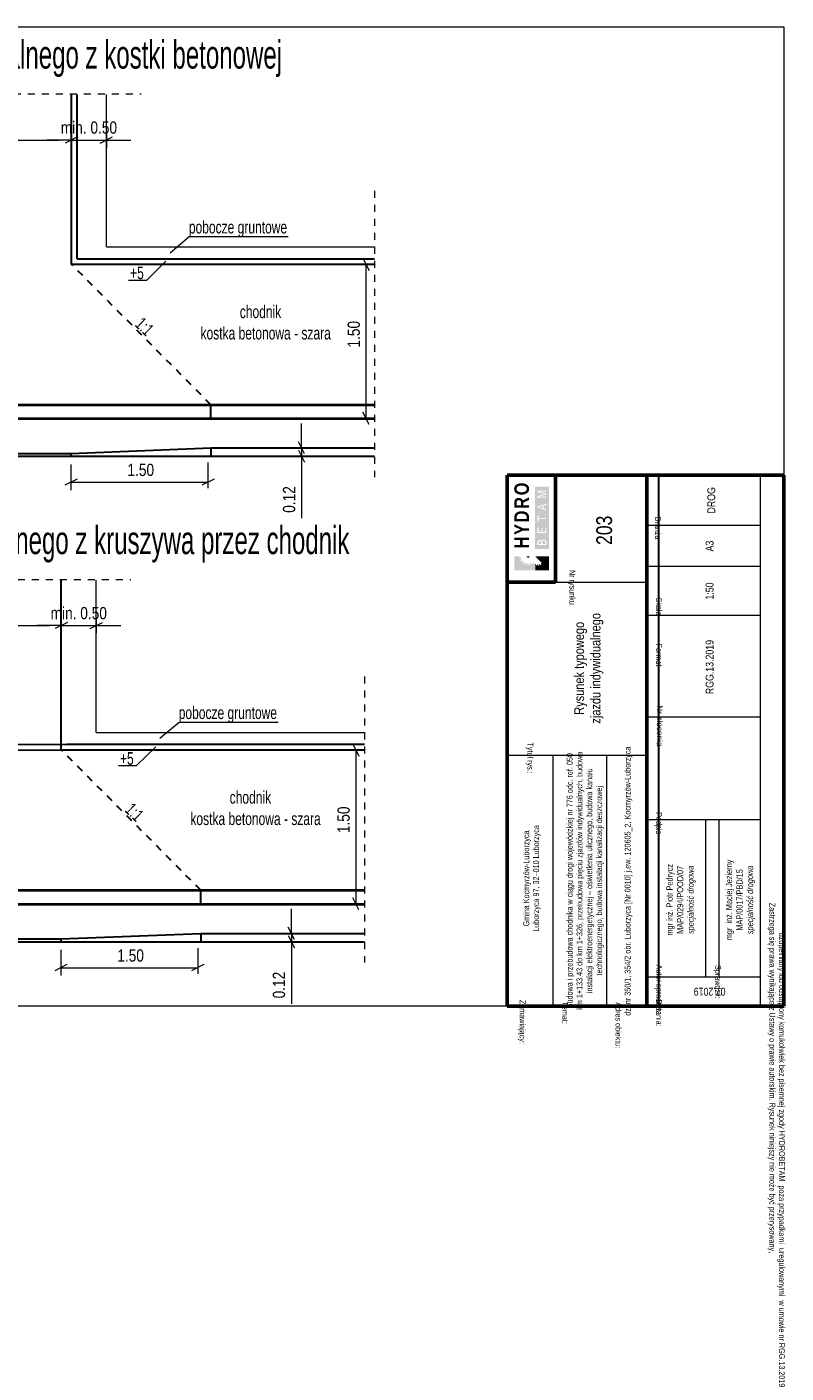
# Model space of a CAD drawing. Header units: metres. Extents: x -488330 to 1463, y -18748 to 6602.
import ezdxf
from ezdxf.enums import TextEntityAlignment as Align

# ---------------------------------------------------------------- set-up
doc = ezdxf.new("R2010")
doc.units = ezdxf.units.M
doc.header["$MEASUREMENT"] = 0
for name, pattern in [('DGN Style 1', [1.842793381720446, 0.003066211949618, -1.839727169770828]), ('DGN Style 2', [0.11425664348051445, 0.06855398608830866, -0.04570265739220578]), ('DGN Style 4', [0.18292488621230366, 0.09140531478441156, -0.04570265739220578, 0.0001142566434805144, -0.04570265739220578])]:
    doc.linetypes.add(name, pattern=pattern)
for name, color, linetype, lineweight in [('1_tabelka', 7, 'Continuous', 0), ('3_opisy', 7, 'Continuous', 0), ('konstrukcja jezdni', 7, 'Continuous', 0), ('Warstwa 3', 7, 'Continuous', 0)]:
    doc.layers.add(name, color=color, linetype=linetype, lineweight=lineweight)
doc.layers.add('_tabela', color=7, linetype='Continuous', lineweight=0, true_color=0x000000)
doc.styles.add('ROMANS', font='arial.ttf', dxfattribs={"width": 0.8})
doc.styles.add('Style-Arial', font='arial.ttf')
doc.styles.add('Style-Arial Narrow', font='ARIALN.TTF')
doc.dimstyles.new('Proszowice', dxfattribs={"dimtxt": 0.175, "dimasz": 0.175, "dimexe": 0.08750000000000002, "dimexo": 0.08750000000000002, "dimgap": 0.08750000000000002, "dimtad": 1, "dimzin": 3, "dimdsep": 46, "dimtxsty": 'Style-Arial', "dimblk": '_Oblique_0.5', "dimcen": 0.09000000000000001, "dimclrd": 7, "dimadec": 4, "dimazin": 3, "dimtfac": 1, "dimtmove": 0, "dimatfit": 1, "dimldrblk": 'TerminatorOpen_0.5', "dimfxl": 1, "dimfrac": 2, "dimtzin": 3, "dimlwd": 0, "dimarcsym": 0})

# ---------------------------------------------------------------- blocks, each defined once
blk = doc.blocks.new('_Oblique_0.5')
at = {"color": 0, "linetype": 'ByBlock', "lineweight": -2}
for p, q in [((0, 0), (-1, 0)), ((0.5, 0.25), (-0.5, -0.25))]:
    blk.add_line(p, q, dxfattribs=at)
blk = doc.blocks.new('*D4')
at = {"layer": 'Defpoints', "color": 0, "linetype": 'Continuous', "lineweight": 30}
for p in [(1452.548287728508, 589.5114387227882), (1449.048287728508, 589.3973015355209), (1452.548287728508, 589.3718739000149)]:
    blk.add_point(p, dxfattribs=at)
at = {"layer": 'konstrukcja jezdni', "color": 0, "linetype": 'Continuous', "lineweight": -2}
for p, q in [((1449.048287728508, 589.4848015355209), (1449.048287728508, 589.5989387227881)), ((1452.548287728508, 589.4593739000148), (1452.548287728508, 589.5989387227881))]:
    blk.add_line(p, q, dxfattribs=at)
at = {"layer": 'konstrukcja jezdni', "color": 7, "linetype": 'Continuous', "lineweight": 0}
blk.add_line((1449.223287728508, 589.5114387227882), (1452.373287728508, 589.5114387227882), dxfattribs=at)
at = {"layer": 'konstrukcja jezdni', "color": 7, "linetype": 'Continuous', "lineweight": 0, "xscale": 0.175, "yscale": 0.175, "zscale": 0.175, "rotation": 180}
blk.add_blockref('_Oblique_0.5', (1449.048287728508, 589.5114387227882), dxfattribs=at)
at = {"layer": 'konstrukcja jezdni', "color": 7, "linetype": 'Continuous', "lineweight": 0, "xscale": 0.175, "yscale": 0.175, "zscale": 0.175}
blk.add_blockref('_Oblique_0.5', (1452.548287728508, 589.5114387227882), dxfattribs=at)
at = {"layer": 'konstrukcja jezdni', "color": 0, "linetype": 'Continuous', "lineweight": 0, "insert": (1450.480519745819, 589.6864387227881), "char_height": 0.175, "attachment_point": 5, "style": 'Style-Arial'}
blk.add_mtext('\\H1x;\\W0.8; ', dxfattribs=at)
blk = doc.blocks.new('TerminatorOpen_0.5')
at = {"color": 0, "linetype": 'ByBlock', "lineweight": -2}
for q in [(-1, 0.25), (-1, 0), (-1, -0.25)]:
    blk.add_line((0, 0), q, dxfattribs=at)
blk = doc.blocks.new('*D5')
at = {"layer": 'Defpoints', "color": 0, "linetype": 'Continuous', "lineweight": 30}
for p in [(1455.836344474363, 585.1113397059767), (1456.697154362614, 585.1113397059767), (1455.957074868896, 584.9913397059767)]:
    blk.add_point(p, dxfattribs=at)
at = {"layer": 'konstrukcja jezdni', "color": 7, "linetype": 'Continuous', "lineweight": 0}
for p, q in [((1455.836344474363, 585.2863397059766), (1455.836344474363, 585.4613397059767)), ((1455.836344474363, 585.1113397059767), (1455.836344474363, 584.9913397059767)), ((1455.836344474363, 584.8163397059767), (1455.836344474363, 584.1041159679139))]:
    blk.add_line(p, q, dxfattribs=at)
at = {"layer": 'konstrukcja jezdni', "color": 0, "linetype": 'Continuous', "lineweight": -2}
for p, q in [((1456.609654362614, 585.1113397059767), (1455.748844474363, 585.1113397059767)), ((1455.869574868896, 584.9913397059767), (1455.748844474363, 584.9913397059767))]:
    blk.add_line(p, q, dxfattribs=at)
at = {"layer": 'konstrukcja jezdni', "color": 7, "linetype": 'Continuous', "lineweight": 0, "xscale": 0.175, "yscale": 0.175, "zscale": 0.175}
for p, rotation in [((1455.836344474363, 585.1113397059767), 270), ((1455.836344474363, 584.9913397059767), 90)]:
    blk.add_blockref('_Oblique_0.5', p, dxfattribs=dict(at, rotation=rotation))
at = {"layer": 'konstrukcja jezdni', "color": 0, "linetype": 'Continuous', "lineweight": 0, "insert": (1455.659494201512, 584.3727278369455), "char_height": 0.175, "attachment_point": 5, "rotation": 90, "style": 'Style-Arial'}
blk.add_mtext('\\H1x;\\W0.8;0.12', dxfattribs=at)
blk = doc.blocks.new('*D7')
at = {"layer": 'Defpoints', "color": 0, "linetype": 'Continuous', "lineweight": 30}
for p in [(1453.048287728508, 589.5114387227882), (1452.548287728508, 589.3433375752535), (1453.048287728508, 589.3144362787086)]:
    blk.add_point(p, dxfattribs=at)
at = {"layer": 'konstrukcja jezdni', "color": 7, "linetype": 'Continuous', "lineweight": 0}
for p, q in [((1452.373287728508, 589.5114387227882), (1452.198287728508, 589.5114387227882)), ((1452.548287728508, 589.5114387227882), (1453.048287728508, 589.5114387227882)), ((1453.223287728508, 589.5114387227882), (1453.398287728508, 589.5114387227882))]:
    blk.add_line(p, q, dxfattribs=at)
at = {"layer": 'konstrukcja jezdni', "color": 0, "linetype": 'Continuous', "lineweight": -2}
for p, q in [((1452.548287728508, 589.4308375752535), (1452.548287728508, 589.5989387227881)), ((1453.048287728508, 589.4019362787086), (1453.048287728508, 589.5989387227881))]:
    blk.add_line(p, q, dxfattribs=at)
at = {"layer": 'konstrukcja jezdni', "color": 7, "linetype": 'Continuous', "lineweight": 0, "xscale": 0.175, "yscale": 0.175, "zscale": 0.175}
blk.add_blockref('_Oblique_0.5', (1452.548287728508, 589.5114387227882), dxfattribs=at)
at = {"layer": 'konstrukcja jezdni', "color": 7, "linetype": 'Continuous', "lineweight": 0, "xscale": 0.175, "yscale": 0.175, "zscale": 0.175, "rotation": 180}
blk.add_blockref('_Oblique_0.5', (1453.048287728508, 589.5114387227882), dxfattribs=at)
at = {"layer": 'konstrukcja jezdni', "color": 0, "linetype": 'Continuous', "lineweight": 0, "insert": (1452.798287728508, 589.6882889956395), "char_height": 0.175, "attachment_point": 5, "style": 'Style-Arial'}
blk.add_mtext('\\H1x;\\W0.8;min. 0.50', dxfattribs=at)
blk = doc.blocks.new('*D10')
at = {"layer": 'Defpoints', "color": 0, "linetype": 'Continuous', "lineweight": 30}
for p in [(1452.403507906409, 582.5701777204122), (1448.903507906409, 582.4560405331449), (1452.403507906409, 582.4306128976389)]:
    blk.add_point(p, dxfattribs=at)
at = {"layer": 'konstrukcja jezdni', "color": 0, "linetype": 'Continuous', "lineweight": -2}
for p, q in [((1448.903507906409, 582.5435405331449), (1448.903507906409, 582.6576777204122)), ((1452.403507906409, 582.5181128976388), (1452.403507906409, 582.6576777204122))]:
    blk.add_line(p, q, dxfattribs=at)
at = {"layer": 'konstrukcja jezdni', "color": 7, "linetype": 'Continuous', "lineweight": 0}
blk.add_line((1449.078507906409, 582.5701777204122), (1452.228507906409, 582.5701777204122), dxfattribs=at)
at = {"layer": 'konstrukcja jezdni', "color": 7, "linetype": 'Continuous', "lineweight": 0, "xscale": 0.175, "yscale": 0.175, "zscale": 0.175, "rotation": 180}
blk.add_blockref('_Oblique_0.5', (1448.903507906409, 582.5701777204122), dxfattribs=at)
at = {"layer": 'konstrukcja jezdni', "color": 7, "linetype": 'Continuous', "lineweight": 0, "xscale": 0.175, "yscale": 0.175, "zscale": 0.175}
blk.add_blockref('_Oblique_0.5', (1452.403507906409, 582.5701777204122), dxfattribs=at)
at = {"layer": 'konstrukcja jezdni', "color": 0, "linetype": 'Continuous', "lineweight": 0, "insert": (1450.33573992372, 582.7451777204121), "char_height": 0.175, "attachment_point": 5, "style": 'Style-Arial'}
blk.add_mtext('\\H1x;\\W0.8; ', dxfattribs=at)
blk = doc.blocks.new('*D11')
at = {"layer": 'Defpoints', "color": 0, "linetype": 'Continuous', "lineweight": 30}
for p in [(1455.691564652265, 578.1700787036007), (1456.552374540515, 578.1700787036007), (1455.812295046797, 578.0500787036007)]:
    blk.add_point(p, dxfattribs=at)
at = {"layer": 'konstrukcja jezdni', "color": 7, "linetype": 'Continuous', "lineweight": 0}
for p, q in [((1455.691564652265, 578.3450787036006), (1455.691564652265, 578.5200787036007)), ((1455.691564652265, 578.1700787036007), (1455.691564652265, 578.0500787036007)), ((1455.691564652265, 577.8750787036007), (1455.691564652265, 577.1628549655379))]:
    blk.add_line(p, q, dxfattribs=at)
at = {"layer": 'konstrukcja jezdni', "color": 0, "linetype": 'Continuous', "lineweight": -2}
for p, q in [((1456.464874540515, 578.1700787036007), (1455.604064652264, 578.1700787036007)), ((1455.724795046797, 578.0500787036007), (1455.604064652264, 578.0500787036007))]:
    blk.add_line(p, q, dxfattribs=at)
at = {"layer": 'konstrukcja jezdni', "color": 7, "linetype": 'Continuous', "lineweight": 0, "xscale": 0.175, "yscale": 0.175, "zscale": 0.175}
for p, rotation in [((1455.691564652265, 578.1700787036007), 270), ((1455.691564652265, 578.0500787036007), 90)]:
    blk.add_blockref('_Oblique_0.5', p, dxfattribs=dict(at, rotation=rotation))
at = {"layer": 'konstrukcja jezdni', "color": 0, "linetype": 'Continuous', "lineweight": 0, "insert": (1455.514714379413, 577.4314668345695), "char_height": 0.175, "attachment_point": 5, "rotation": 90, "style": 'Style-Arial'}
blk.add_mtext('\\H1x;\\W0.8;0.12', dxfattribs=at)
blk = doc.blocks.new('*D13')
at = {"layer": 'Defpoints', "color": 0, "linetype": 'Continuous', "lineweight": 30}
for p in [(1452.903507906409, 582.5701777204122), (1452.403507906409, 582.4020765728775), (1452.903507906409, 582.3731752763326)]:
    blk.add_point(p, dxfattribs=at)
at = {"layer": 'konstrukcja jezdni', "color": 7, "linetype": 'Continuous', "lineweight": 0}
for p, q in [((1452.228507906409, 582.5701777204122), (1452.053507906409, 582.5701777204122)), ((1452.403507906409, 582.5701777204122), (1452.903507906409, 582.5701777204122)), ((1453.078507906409, 582.5701777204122), (1453.253507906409, 582.5701777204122))]:
    blk.add_line(p, q, dxfattribs=at)
at = {"layer": 'konstrukcja jezdni', "color": 0, "linetype": 'Continuous', "lineweight": -2}
for p, q in [((1452.403507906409, 582.4895765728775), (1452.403507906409, 582.6576777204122)), ((1452.903507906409, 582.4606752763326), (1452.903507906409, 582.6576777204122))]:
    blk.add_line(p, q, dxfattribs=at)
at = {"layer": 'konstrukcja jezdni', "color": 7, "linetype": 'Continuous', "lineweight": 0, "xscale": 0.175, "yscale": 0.175, "zscale": 0.175}
blk.add_blockref('_Oblique_0.5', (1452.403507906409, 582.5701777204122), dxfattribs=at)
at = {"layer": 'konstrukcja jezdni', "color": 7, "linetype": 'Continuous', "lineweight": 0, "xscale": 0.175, "yscale": 0.175, "zscale": 0.175, "rotation": 180}
blk.add_blockref('_Oblique_0.5', (1452.903507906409, 582.5701777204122), dxfattribs=at)
at = {"layer": 'konstrukcja jezdni', "color": 0, "linetype": 'Continuous', "lineweight": 0, "insert": (1452.653507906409, 582.7470279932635), "char_height": 0.175, "attachment_point": 5, "style": 'Style-Arial'}
blk.add_mtext('\\H1x;\\W0.8;min. 0.50', dxfattribs=at)

msp = doc.modelspace()

# ---------------------------------------------------------------- hatches: boundary and pattern name
at = {"layer": '_tabela'}
h = msp.add_hatch(color=7, dxfattribs=at)
h.paths.add_polyline_path([(1459.173046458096, 583.665780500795), (1459.173046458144, 584.5565477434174), (1459.373189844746, 584.5565477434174), (1459.373189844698, 583.665780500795)])
h.paths.add_polyline_path([(1459.209233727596, 583.7720255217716, -0.01955416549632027), (1459.209946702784, 583.7747049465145, -0.03046744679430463), (1459.21099441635, 583.7774877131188, -0.03035022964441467), (1459.212371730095, 583.780122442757, -0.01927542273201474), (1459.213477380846, 583.7818066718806, -0.01678242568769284), (1459.214711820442, 583.7834203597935, -0.02377939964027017), (1459.216304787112, 583.7851856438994, -0.02003754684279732), (1459.218056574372, 583.7868144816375, -0.04144032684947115), (1459.221093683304, 583.7890109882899, -0.02856354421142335), (1459.224437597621, 583.7907782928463, -0.02517576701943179), (1459.227848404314, 583.7921356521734, -0.02910509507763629), (1459.231279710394, 583.793086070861, -0.01838203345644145), (1459.234685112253, 583.7936890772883, -0.0224736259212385), (1459.237890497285, 583.7939898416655, -0.0102108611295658), (1459.240490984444, 583.7940631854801, -0.01559510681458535), (1459.24266168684, 583.7940123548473, -0.01292736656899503), (1459.244726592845, 583.7938458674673, -0.01208880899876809), (1459.246832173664, 583.7935695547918, -0.02004621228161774), (1459.249309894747, 583.7930808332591, -0.01698803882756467), (1459.251844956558, 583.7923824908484, -0.02555345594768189), (1459.254395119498, 583.7914403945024, -0.01978596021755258), (1459.256938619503, 583.7902288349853, -0.02953882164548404), (1459.25953340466, 583.7886622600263, -0.02650302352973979), (1459.261944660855, 583.7868092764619, -0.03787062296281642), (1459.264540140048, 583.7842214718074, -0.03152948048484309), (1459.266755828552, 583.7812955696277, -0.001638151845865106), (1459.266867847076, 583.7811252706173, -0.02546088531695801), (1459.268031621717, 583.7836250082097, -0.06086073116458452), (1459.271833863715, 583.7890861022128, -0.06366504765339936), (1459.276865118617, 583.7934445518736, -0.03807866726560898), (1459.281274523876, 583.7959143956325, -0.03649630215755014), (1459.286042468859, 583.7977172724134, -0.02425442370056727), (1459.29072798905, 583.7988641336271, -0.02929667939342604), (1459.29518034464, 583.7994596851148, -0.03411214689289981), (1459.300239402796, 583.7994910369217, -0.02706971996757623), (1459.305717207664, 583.7988520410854, -0.03543695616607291), (1459.31088156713, 583.7975822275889, -0.03223995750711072), (1459.315980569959, 583.7955668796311, -0.05286392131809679), (1459.321535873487, 583.7921876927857, -0.06148566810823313), (1459.32614747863, 583.7876716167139, -0.04865527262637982), (1459.329593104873, 583.78236412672, -0.05552553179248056), (1459.33183591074, 583.7765409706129, -0.01001050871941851), (1459.332350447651, 583.774407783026, -0.007066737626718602), (1459.332898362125, 583.7717395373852, -0.02657981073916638), (1459.333293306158, 583.7688372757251, -0.0165821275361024), (1459.333454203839, 583.7655524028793), (1459.333454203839, 583.723335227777), (1459.208035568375, 583.723335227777), (1459.208035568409, 583.7612803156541, -0.01247495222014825), (1459.208205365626, 583.7649996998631, -0.001917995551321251), (1459.208620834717, 583.768487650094, -0.02471933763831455)], flags=16)
h.paths.add_polyline_path([(1459.208035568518, 583.8953566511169), (1459.208035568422, 583.9679266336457), (1459.223171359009, 583.9679266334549), (1459.223171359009, 583.9087256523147), (1459.261455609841, 583.908725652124), (1459.261455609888, 583.9642156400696), (1459.273225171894, 583.9642156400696), (1459.276294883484, 583.9642156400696), (1459.276294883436, 583.908725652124), (1459.318675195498, 583.908725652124), (1459.318675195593, 583.9702717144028), (1459.333454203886, 583.970271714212), (1459.333454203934, 583.8953566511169)], flags=16)
h.paths.add_polyline_path([(1459.208035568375, 584.0589036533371), (1459.208035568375, 584.138433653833), (1459.223171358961, 584.1384336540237), (1459.223171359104, 584.105183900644), (1459.333454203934, 584.105183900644), (1459.333454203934, 584.0920296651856), (1459.223171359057, 584.0920296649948), (1459.223171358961, 584.0589036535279)], flags=16)
h.paths.add_polyline_path([(1459.333454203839, 584.2186691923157), (1459.20803556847, 584.2573023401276), (1459.208035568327, 584.2622662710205), (1459.208035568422, 584.2705062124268), (1459.333454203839, 584.3091393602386), (1459.333454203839, 584.2950335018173), (1459.295407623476, 584.2844444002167), (1459.295407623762, 584.2639042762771), (1459.295407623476, 584.2433641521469), (1459.333454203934, 584.2327750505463)], flags=16)
h.paths.add_polyline_path([(1459.208035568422, 584.4008152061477), (1459.208035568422, 584.4204603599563), (1459.315821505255, 584.4490582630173), (1459.208035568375, 584.4776561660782), (1459.208035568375, 584.4973013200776), (1459.333454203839, 584.4973013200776), (1459.333454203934, 584.4848502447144), (1459.227049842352, 584.484850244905), (1459.333454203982, 584.4557383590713), (1459.333454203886, 584.4492870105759), (1459.333454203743, 584.4423781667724), (1459.227049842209, 584.4132662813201), (1459.333454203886, 584.4132662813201), (1459.333454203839, 584.4008152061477)], flags=16)
h = msp.add_hatch(color=7, dxfattribs=at)
h.paths.add_polyline_path([(1459.298347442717, 583.7855344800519, 0.034112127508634), (1459.295129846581, 583.7855145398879, 0.02929658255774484), (1459.292245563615, 583.7851287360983, 0.02425461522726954), (1459.288832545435, 583.7842933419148, 0.03649704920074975), (1459.285907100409, 583.7831871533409, 0.03807787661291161), (1459.283290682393, 583.7817216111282, 0.06366557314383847), (1459.280849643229, 583.7796069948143, 0.06086020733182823), (1459.278919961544, 583.776835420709, 0.03449913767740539), (1459.278160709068, 583.7751244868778, 0.01337519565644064), (1459.276634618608, 583.7705490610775, 0.04245241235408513), (1459.275951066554, 583.767347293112, 0.03259986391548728), (1459.275651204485, 583.7623808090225), (1459.275651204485, 583.7369086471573), (1459.318889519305, 583.7369086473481), (1459.318889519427, 583.7648682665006, 0.01658216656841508), (1459.318772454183, 583.7672582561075, 0.02657978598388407), (1459.318571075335, 583.7687380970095, 0.007066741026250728), (1459.318099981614, 583.7710322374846, 0.01001049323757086), (1459.317712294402, 583.7726395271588, 0.05552553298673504), (1459.316544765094, 583.7756708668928, 0.04865531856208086), (1459.314527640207, 583.7787779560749, 0.06148561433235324), (1459.312281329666, 583.7809777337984, 0.05286393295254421), (1459.309160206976, 583.7828762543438, 0.03224000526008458), (1459.305679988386, 583.7842517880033, 0.03543692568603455), (1459.302373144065, 583.7850648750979, 0.02706972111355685)])
h.paths.add_polyline_path([(1459.236051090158, 583.7805324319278, 0.0291048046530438), (1459.234091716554, 583.7799897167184, 0.02517647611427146), (1459.231908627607, 583.7791209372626, 0.02856343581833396), (1459.229889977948, 583.7780540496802, 0.0414394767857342), (1459.228613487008, 583.7771308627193, 0.02003814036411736), (1459.227632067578, 583.776218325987, 0.02377915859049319), (1459.226875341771, 583.7753797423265, 0.01678438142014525), (1459.226176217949, 583.7744658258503, 0.01927816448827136), (1459.225625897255, 583.7736275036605, 0.03034570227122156), (1459.224986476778, 583.7724042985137, 0.03046728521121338), (1459.224502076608, 583.7711177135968, 0.01954640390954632), (1459.224053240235, 583.7694310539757, 0.01918993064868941), (1459.2237298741, 583.7676800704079, 0.005588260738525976), (1459.223649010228, 583.7670759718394, 0.001383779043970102), (1459.223356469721, 583.7646318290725), (1459.223356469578, 583.7369086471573), (1459.260906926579, 583.7369086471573), (1459.260906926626, 583.7616760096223, 0.02126582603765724), (1459.260727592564, 583.7650650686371, 0.03067060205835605), (1459.260360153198, 583.767390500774, 0.004736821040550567), (1459.259647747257, 583.7704676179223, 0.02264000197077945), (1459.259463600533, 583.7711026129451, 0.03611864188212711), (1459.258843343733, 583.772570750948, 0.02829766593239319), (1459.257818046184, 583.7743266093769, 0.03152900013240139), (1459.256601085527, 583.7759336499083, 0.03787072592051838), (1459.255412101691, 583.7771191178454, 0.02650342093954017), (1459.254103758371, 583.7781245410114, 0.02953823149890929), (1459.252835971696, 583.7788899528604, 0.01978597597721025), (1459.251230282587, 583.7796548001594, 0.02555364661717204), (1459.249938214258, 583.7801321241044, 0.01698825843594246), (1459.248263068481, 583.7805935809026, 0.02004570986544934), (1459.246817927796, 583.7808786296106, 0.0120891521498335), (1459.245341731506, 583.7810723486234, 0.01292730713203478), (1459.243953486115, 583.7811842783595, 0.01559499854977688), (1459.242601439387, 583.7812159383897, 0.01021085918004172), (1459.240536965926, 583.7811577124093, 0.02247363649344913), (1459.238506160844, 583.7809671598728, 0.01838205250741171)])
h.paths.add_polyline_path([(1459.282251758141, 584.2470256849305), (1459.221607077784, 584.2639042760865), (1459.282251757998, 584.2807828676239), (1459.282251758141, 584.2639042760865)])
h = msp.add_hatch(color=7, dxfattribs=at)
h.paths.add_polyline_path([(1458.97356357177, 583.4896943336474, -0.03968048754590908), (1458.963539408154, 583.5068004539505), (1458.976587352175, 583.5164824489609), (1458.976587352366, 583.5341645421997), (1458.953969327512, 583.5344056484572, -0.03968048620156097), (1458.951254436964, 583.5540457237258), (1458.976587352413, 583.5603979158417), (1458.976587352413, 583.5613034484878), (1458.877018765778, 583.5613034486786), (1458.87701876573, 583.3621663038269), (1458.976587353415, 583.3621663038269), (1458.97658735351, 583.4909092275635)])
h.paths.add_polyline_path([(1459.05424746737, 583.4381244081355, -0.03968048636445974), (1459.035063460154, 583.4431321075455), (1459.038947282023, 583.4693591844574), (1459.033553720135, 583.472109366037), (1459.028160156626, 583.474859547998), (1459.008776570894, 583.4558848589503, -0.03968048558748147), (1458.992969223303, 583.4678527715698), (1459.00659407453, 583.4905971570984), (1459.002663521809, 583.4952020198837), (1458.998732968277, 583.4998068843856), (1458.976587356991, 583.4909092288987), (1458.976587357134, 583.3621663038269), (1459.175724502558, 583.3621663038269), (1459.175724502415, 583.4499850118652), (1459.166492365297, 583.4409476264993, -0.03968048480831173), (1459.155427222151, 583.4493251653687), (1459.164964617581, 583.465246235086), (1459.162213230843, 583.4684696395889), (1459.159461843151, 583.4716930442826), (1459.144899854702, 583.4658423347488), (1459.147765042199, 583.4587110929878, -0.03968048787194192), (1459.130658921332, 583.4486869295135), (1459.11485985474, 583.4699785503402), (1459.109101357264, 583.4681093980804), (1459.103342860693, 583.4662402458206), (1459.103053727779, 583.4391168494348, -0.03968048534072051), (1459.083413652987, 583.4364019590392), (1459.076965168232, 583.4621188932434), (1459.070929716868, 583.462595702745), (1459.064894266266, 583.4630725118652)])
for points in [[(1459.053892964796, 583.5613034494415, 0.4142135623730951), (1459.076155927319, 583.5390404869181, 0.4142135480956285), (1459.098418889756, 583.5613034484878)], [(1459.374861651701, 583.3621663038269), (1459.175724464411, 583.5613034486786), (1459.374861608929, 583.5613034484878)], [(1459.263152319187, 583.4660473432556), (1459.259928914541, 583.4632959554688), (1459.256705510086, 583.4605445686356), (1459.263784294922, 583.442925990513, -0.0396804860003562), (1459.251810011, 583.43590907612), (1459.240750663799, 583.4508132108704), (1459.236719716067, 583.4495048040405), (1459.232688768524, 583.4481963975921), (1459.232486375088, 583.4292100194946), (1459.218738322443, 583.4273095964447), (1459.214224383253, 583.4453114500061), (1459.209999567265, 583.4456452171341), (1459.205774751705, 583.4459789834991), (1459.198321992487, 583.428515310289), (1459.184893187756, 583.4320207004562), (1459.187611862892, 583.4503796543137), (1459.183836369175, 583.4523047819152), (1459.180060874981, 583.4542299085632), (1459.17572450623, 583.4499850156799), (1459.175724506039, 583.3621663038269), (1459.374861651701, 583.3621663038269), (1459.279749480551, 583.4572784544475, -0.002921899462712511), (1459.279073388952, 583.4565099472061)]]:
    msp.add_hatch(color=7, dxfattribs=at).paths.add_polyline_path(points)

# ---------------------------------------------------------------- linework, layer by layer
at = {"layer": '_tabela', "color": 7, "lineweight": 53}
for p, q in [((1458.776652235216, 584.7217814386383), (1462.730747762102, 584.7217818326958)), ((1459.467311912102, 583.192273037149), (1459.46731191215, 584.7217814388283)), ((1460.770954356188, 577.1280314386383), (1460.770954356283, 584.7217814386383)), ((1459.467311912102, 583.192273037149), (1458.776652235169, 583.192273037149)), ((1458.776652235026, 577.1280314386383), (1462.730747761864, 577.1280314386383))]:
    msp.add_line(p, q, dxfattribs=at)
at = {"layer": '_tabela', "color": 7, "lineweight": 30}
msp.add_line((1460.941747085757, 577.1280314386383), (1460.941747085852, 584.7217814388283), dxfattribs=at)
at = {"layer": '_tabela', "color": 7}
msp.add_line((1462.395493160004, 577.1280314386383), (1462.395493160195, 584.7217814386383), dxfattribs=at)
at = {"layer": '_tabela', "color": 7, "lineweight": 13}
for p, q in [((1462.395493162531, 583.9998146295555), (1460.770954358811, 583.9998146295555)), ((1462.395493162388, 583.4148146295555), (1460.770954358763, 583.4148146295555)), ((1459.467311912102, 583.192273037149), (1460.770954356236, 583.1922730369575)), ((1462.395493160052, 582.7135177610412), (1460.770954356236, 582.7135177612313)), ((1462.395493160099, 581.2587350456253), (1460.783610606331, 581.2587350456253)), ((1460.770954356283, 580.7116622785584), (1458.776652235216, 580.7116622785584)), ((1459.431181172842, 577.1400314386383), (1459.43118117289, 580.7116622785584)), ((1460.201189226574, 577.1280314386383), (1460.201189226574, 580.7116622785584)), ((1462.395493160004, 577.5465888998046), (1460.770954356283, 577.5465888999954))]:
    msp.add_line(p, q, dxfattribs=at)
at = {"layer": '_tabela', "color": 7, "lineweight": 53, "flags": 128}
for points in [[(1458.776652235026, 577.1280314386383), (1458.776652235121, 584.7217814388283)], [(1462.730747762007, 577.1280318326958), (1462.730747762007, 584.7217818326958)]]:
    msp.add_lwpolyline(points, dxfattribs=at)
at = {"layer": '_tabela', "color": 7, "linetype": 'DGN Style 1', "lineweight": 13, "ltscale": 0.1, "flags": 128}
msp.add_lwpolyline([(1462.730747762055, 584.017522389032), (1462.730747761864, 584.7217814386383), (1460.946211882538, 584.7217814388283)], dxfattribs=at)
at = {"layer": '_tabela', "color": 7, "lineweight": 13, "flags": 128}
for points in [[(1460.770954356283, 579.7979397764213), (1462.395493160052, 579.7979397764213)], [(1461.613201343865, 577.546589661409), (1461.61320134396, 579.7979405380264)], [(1461.803329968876, 577.5465888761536), (1461.803329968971, 579.7979397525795)]]:
    msp.add_lwpolyline(points, dxfattribs=at)
at = {"layer": 'konstrukcja jezdni', "color": 7, "linetype": 'Continuous', "lineweight": 0}
for p, q in [((1456.353572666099, 587.7344362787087), (1456.844930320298, 587.7344362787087)), ((1456.353572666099, 585.5344362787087), (1456.879988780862, 585.5344362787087)), ((1452.54193526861, 584.8742312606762), (1452.54193526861, 584.5075428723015)), ((1454.498989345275, 584.9001035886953), (1454.498989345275, 584.5334152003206)), ((1452.62943526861, 584.6646652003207), (1452.45443526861, 584.5771652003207)), ((1452.54193526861, 584.6209152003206), (1454.498989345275, 584.6209152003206)), ((1454.586489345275, 584.6646652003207), (1454.411489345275, 584.5771652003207)), ((1456.208792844, 580.7931752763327), (1456.700150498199, 580.7931752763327)), ((1456.208792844, 578.5931752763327), (1456.735208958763, 578.5931752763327)), ((1452.397155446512, 577.9329702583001), (1452.397155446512, 577.5662818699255)), ((1454.354209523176, 577.9588425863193), (1454.354209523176, 577.5921541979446)), ((1452.484655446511, 577.7234041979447), (1452.309655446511, 577.6359041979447)), ((1454.441709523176, 577.7234041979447), (1454.266709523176, 577.6359041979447)), ((1452.397155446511, 577.6796541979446), (1454.354209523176, 577.6796541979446))]:
    msp.add_line(p, q, dxfattribs=at)
at = {"layer": 'konstrukcja jezdni', "color": 7, "linetype": 'Continuous', "lineweight": 13}
for p, q in [((1456.713680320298, 587.8219362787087), (1456.801180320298, 587.6469362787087)), ((1456.757430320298, 587.7344362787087), (1456.757430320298, 585.5344362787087)), ((1456.801180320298, 585.4469362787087), (1456.713680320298, 585.6219362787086)), ((1456.568900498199, 580.8806752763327), (1456.656400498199, 580.7056752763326)), ((1456.612650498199, 580.7931752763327), (1456.612650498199, 578.5931752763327)), ((1456.656400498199, 578.5056752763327), (1456.568900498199, 578.6806752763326))]:
    msp.add_line(p, q, dxfattribs=at)
at = {"layer": 'Warstwa 3', "color": 7, "linetype": 'DGN Style 4', "lineweight": 13}
for p, q in [((1447.927236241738, 590.1712048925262), (1453.543351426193, 590.1712048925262)), ((1456.879988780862, 588.7835357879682), (1456.879988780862, 584.6940268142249)), ((1447.782456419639, 583.2299438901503), (1453.398571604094, 583.2299438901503)), ((1456.735208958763, 581.8422747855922), (1456.735208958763, 577.7527658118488))]:
    msp.add_line(p, q, dxfattribs=at)
at = {"layer": 'Warstwa 3', "color": 7, "linetype": 'Continuous', "lineweight": 30}
for p, q in [((1452.548287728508, 587.7344362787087), (1452.548287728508, 590.1625938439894)), ((1452.628287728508, 587.8144362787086), (1452.628287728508, 590.1625938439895)), ((1452.548287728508, 587.7344362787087), (1456.879988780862, 587.7344362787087)), ((1452.628287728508, 587.8144362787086), (1456.879988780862, 587.8144362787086)), ((1454.54193526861, 585.52817239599), (1454.54193526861, 585.7344362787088)), ((1449.041523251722, 585.0313397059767), (1452.54193526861, 585.0313397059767)), ((1452.54193526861, 585.0313397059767), (1454.541935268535, 585.1113397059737)), ((1452.54193526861, 585.0313397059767), (1452.54193526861, 584.9913397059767)), ((1454.541935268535, 585.1113397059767), (1456.879988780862, 585.1113397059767)), ((1454.54193526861, 585.1113397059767), (1454.54193526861, 584.9913397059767)), ((1444.713802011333, 584.9913397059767), (1456.879988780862, 584.9913397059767)), ((1452.403507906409, 580.7931752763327), (1452.403507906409, 583.2213328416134)), ((1448.823507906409, 580.866911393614), (1452.483507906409, 580.8731752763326)), ((1448.903507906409, 580.7869113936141), (1452.403507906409, 580.7931752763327)), ((1452.403507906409, 580.7931752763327), (1456.735208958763, 580.7931752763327)), ((1452.483507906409, 580.8731752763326), (1456.735208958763, 580.8731752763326)), ((1454.397155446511, 578.5869113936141), (1454.397155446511, 578.7931752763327)), ((1448.896743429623, 578.0900787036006), (1452.397155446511, 578.0900787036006)), ((1452.397155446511, 578.0900787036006), (1454.397155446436, 578.1700787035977)), ((1452.397155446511, 578.0900787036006), (1452.397155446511, 578.0500787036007)), ((1454.397155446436, 578.1700787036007), (1456.735208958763, 578.1700787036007)), ((1454.397155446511, 578.1700787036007), (1454.397155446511, 578.0500787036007)), ((1444.569022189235, 578.0500787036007), (1456.735208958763, 578.0500787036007))]:
    msp.add_line(p, q, dxfattribs=at)
at = {"layer": 'Warstwa 3', "color": 7, "linetype": 'DGN Style 2', "lineweight": 0}
for p, q in [((1452.548287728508, 587.7281723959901), (1452.548287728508, 590.1563299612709)), ((1452.403507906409, 580.7869113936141), (1452.403507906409, 583.2150689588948))]:
    msp.add_line(p, q, dxfattribs=at)
at = {"layer": 'Warstwa 3', "color": 7, "linetype": 'Continuous', "lineweight": 13}
for p, q in [((1453.048287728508, 587.9844362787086), (1453.048287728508, 590.1625938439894)), ((1453.048287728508, 587.9844362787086), (1456.879988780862, 587.9844362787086)), ((1452.903507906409, 581.0431752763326), (1452.903507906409, 583.2213328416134)), ((1452.903507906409, 581.0431752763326), (1456.735208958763, 581.0431752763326))]:
    msp.add_line(p, q, dxfattribs=at)
at = {"layer": 'Warstwa 3', "color": 7, "linetype": 'DGN Style 2', "lineweight": 30}
for p, q in [((1454.54193526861, 585.7281723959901), (1452.548287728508, 587.7344362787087)), ((1454.397155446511, 578.786911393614), (1452.403507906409, 580.7931752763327))]:
    msp.add_line(p, q, dxfattribs=at)
at = {"layer": 'Warstwa 3', "color": 7, "linetype": 'Continuous', "lineweight": 40}
for p, q in [((1445.333286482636, 585.7281723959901), (1456.879988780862, 585.7281723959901)), ((1444.713802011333, 585.52817239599), (1456.879988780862, 585.52817239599)), ((1445.188506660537, 578.786911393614), (1456.735208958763, 578.786911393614)), ((1444.569022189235, 578.5869113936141), (1456.735208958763, 578.5869113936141))]:
    msp.add_line(p, q, dxfattribs=at)
at = {"layer": 'Warstwa 3', "color": 7, "linetype": 'Continuous', "lineweight": 0, "flags": 128}
msp.add_lwpolyline([(1442.690782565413, 591.1280391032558), (1462.730747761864, 591.1280391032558), (1462.730747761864, 577.1280314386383), (1442.690782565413, 577.1280314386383), (1442.690782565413, 591.1280391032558)], close=True, dxfattribs=at)
at = {"layer": 'Warstwa 3', "color": 7, "linetype": 'Continuous', "lineweight": 13, "flags": 128}
for points in [[(1455.645800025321, 588.1269563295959), (1454.231244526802, 588.1269563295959), (1453.958683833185, 587.8956762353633)], [(1453.364574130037, 587.5092078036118), (1453.624688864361, 587.5092078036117), (1453.898984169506, 587.7798127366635)], [(1455.501020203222, 581.18569532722), (1454.086464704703, 581.18569532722), (1453.813904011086, 580.9544152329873)], [(1453.219794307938, 580.5679468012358), (1453.479909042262, 580.5679468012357), (1453.754204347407, 580.8385517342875)]]:
    msp.add_lwpolyline(points, dxfattribs=at)

# ---------------------------------------------------------------- texts
at = {"layer": '1_tabelka', "color": 7, "linetype": 'Continuous', "lineweight": 0, "style": 'Style-Arial Narrow', "width": 0.75}
for s, p in [('Rysunek typowego zjazdu indywidualnego z kostki betonowej', (1446.198198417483, 590.7328451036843)), ('Rysunek typowego zjazdu indywidualnego z kruszywa przez chodnik', (1446.053418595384, 583.7915841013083))]:
    msp.add_text(s, height=0.4, rotation=359.9999986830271, dxfattribs=at).set_placement(p, align=Align.MIDDLE_LEFT)
at = {"layer": '3_opisy', "color": 7, "linetype": 'Continuous', "lineweight": 0, "char_height": 0.18, "attachment_point": 1, "line_spacing_factor": 1.1, "style": 'Style-Arial Narrow'}
for s, insert in [('\\H1x;\\W0.833333;pobocze gruntowe', (1454.2266174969, 588.3557909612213)), ('\\H1x;\\W0.833333;+5', (1453.386717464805, 587.7021584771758)), ('\\H1x;\\W0.833333;chodnik', (1454.95449226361, 587.1458463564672)), ('\\H1x;\\W0.833333;kostka betonowa - szara', (1454.393164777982, 586.8404144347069)), ('\\H1x;\\W0.833333;pobocze gruntowe', (1454.081837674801, 581.4145299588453)), ('\\H1x;\\W0.833333;+5', (1453.241937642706, 580.7608974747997)), ('\\H1x;\\W0.833333;chodnik', (1454.809712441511, 580.2045853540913)), ('\\H1x;\\W0.833333;kostka betonowa - szara', (1454.248384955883, 579.8991534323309))]:
    msp.add_mtext(s, dxfattribs=dict(at, insert=insert))
at = {"layer": '3_opisy', "color": 7, "linetype": 'Continuous', "lineweight": 0, "attachment_point": 1, "rotation": 316.0597860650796, "line_spacing_factor": 1.100000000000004, "style": 'Style-Arial Narrow'}
for insert, char_height in [((1453.569952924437, 586.992316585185), 0.1799999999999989), ((1453.425173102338, 580.0510555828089), 0.1799999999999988)]:
    msp.add_mtext('\\H1x;\\W0.833333;1:1', dxfattribs=dict(at, insert=insert, char_height=char_height))
at = {"layer": '_tabela', "color": 7, "style": 'ROMANS'}
for s, width, p in [('Branża', 0.7999999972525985, (1460.889197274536, 583.964199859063)), ('Nr rysunku', 0.8000000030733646, (1459.665635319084, 583.1157237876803)), ('Nr zlecenia', 0.9999999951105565, (1460.914176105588, 581.1371435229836)), ('Podpis', 0.7999999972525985, (1460.902494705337, 579.7451955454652)), ('uzupełniany lub odstąpiony komukolwiek bez pisemnej zgody HYDROBETAM  poza przypadkami  uregulowanymi  w umowie nr RGG.13.2019', 0.7999999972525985, (1462.659239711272, 574.9299245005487)), ('Autor opracowania:', 0.8000000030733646, (1460.90551791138, 577.2808611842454)), ('Sprawdził:', 0.8000000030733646, (1461.74696982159, 577.4797347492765)), ('Data', 0.7999999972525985, (1460.902494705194, 577.1160280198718))]:
    msp.add_text(s, height=0.08437499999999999, rotation=269.9999999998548, dxfattribs=dict(at, width=width)).set_placement(p, align=Align.CENTER)
for s, width, p in [('Skala              Format', 0.7999999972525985, (1460.902158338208, 582.9709434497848)), ('Tytuł rys.:', 0.7999999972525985, (1459.065169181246, 580.8989815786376)), ('Zastrzega się prawa wynikające z Ustawy o prawie autorskim. Rysunek niniejszy nie może być przerysowany,', 0.7999999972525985, (1462.523119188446, 578.6081136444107)), ('Zamawiający:', 0.8000000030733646, (1458.95276561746, 577.2201075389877)), ('Temat:', 0.8000000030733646, (1459.561342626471, 577.1978074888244)), ('Adres obiektu:', 0.8000000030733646, (1460.323433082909, 577.1858074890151))]:
    msp.add_text(s, height=0.08437499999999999, rotation=269.9999999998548, dxfattribs=dict(at, width=width)).set_placement(p)
at = {"layer": '_tabela', "color": 7, "lineweight": 30, "attachment_point": 5, "style": 'ROMANS'}
for s, insert, char_height, width, rotation in [('\\H1x;\\W0.8;DROG', (1461.693078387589, 584.3607980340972), 0.1125, 0.7219668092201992, 89.99999999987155), ('\\H1x;\\W0.8;203', (1460.16250596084, 583.9321180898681), 0.2250000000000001, 2.466255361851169, 89.99999999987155), ('\\H1x;\\W0.8;A3', (1461.668620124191, 583.7073146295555), 0.1125, 0.5850000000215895, 89.99999999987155), ('\\H1x;\\W0.8;1:50', (1461.668620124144, 583.0641661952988), 0.1125, 0.7012968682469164, 89.99999999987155), ('\\H1x;\\W0.8;Rysunek typowego\\Pzjazdu indywidualnego', (1459.942014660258, 581.9591453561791), 0.140625, 2.466255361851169, 89.99999999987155), ('\\H1x;\\W0.8;\\A1;RGG.13.2019', (1461.668620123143, 581.9771171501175), 0.1125, 0.7012968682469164, 89.99999999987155), ('\\H1x;\\W0.8;dz. nr 350/1, 354/2 obr. Luborzyca [Nr 0010] j.ew. 120605_2, Kocmyrzów-Luborzyca', (1460.508666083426, 578.9168468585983), 0.08437499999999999, 3.583630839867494, 89.99999999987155), ('\\H1x;\\W0.8;Budowa i przebudowa chodnika w ciągu drogi wojewódzkiej nr 776 odc. ref. 050 km 1+133.43 do km 1+326, przebudowa pięciu zjazdów indywidualnych, budowa instalacji elektroenergetycznej – oświetlenia ulicznego, budowa kanału technologicznego, budowa instalacji kanalizacji deszczowej', (1459.89148209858, 578.9230486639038), 0.08437499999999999, 3.432807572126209, 89.99999999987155), ('\\H1x;\\W0.8;Gmina Kocmyrzów-Luborzyca\\PLuborzyca 97, 32–010 Luborzyca', (1459.130851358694, 578.955213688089), 0.08437499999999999, 3.432807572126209, 89.99999999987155), ('\\H1x;\\W0.8;mgr  inż. Maciej Jezierny\\PMAP/0017/PBD/15\\P\\fArial|b0|i1|c238238|p39;specjalność drogowa', (1462.108636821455, 578.6483421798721), 0.09000000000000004, 2.466255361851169, 89.99999999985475), ('\\H1x;\\W0.8;mgr inż. Piotr Pedrycz\\PMAP/0294/POOD/07\\P\\fArial|b0|i1|c238238|p39;specjalność drogowa', (1461.259695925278, 578.6503032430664), 0.09000000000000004, 2.466255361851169, 89.9999999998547), ('\\H1x;\\W0.8;07.2019', (1461.668620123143, 577.3373101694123), 0.1125000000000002, 1.4537460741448, 179.99999999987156)]:
    msp.add_mtext(s, dxfattribs=dict(at, insert=insert, char_height=char_height, width=width, rotation=rotation))
at = {"layer": '_tabela', "color": 7, "lineweight": 53, "insert": (1458.877510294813, 583.6726822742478), "char_height": 0.2088281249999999, "width": 1.3129441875, "attachment_point": 1, "rotation": 90.0000000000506, "style": 'ROMANS'}
msp.add_mtext('\\fArial|b1|i0|c238238|p39;\\H1x;\\W0.8;\\T1.150;HYDRO', dxfattribs=at)
at = {"layer": 'konstrukcja jezdni', "color": 7, "linetype": 'Continuous', "lineweight": 0, "style": 'Style-Arial', "width": 0.8000000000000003}
for p in [(1456.582430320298, 586.7347093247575), (1456.437650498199, 579.7934483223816)]:
    msp.add_text('1.50', height=0.175, rotation=90, dxfattribs=at).set_placement(p, align=Align.MIDDLE_CENTER)
for p in [(1453.539258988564, 584.7959152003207), (1453.394479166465, 577.8546541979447)]:
    msp.add_text('1.50', height=0.175, dxfattribs=at).set_placement(p, align=Align.MIDDLE_CENTER)

# ---------------------------------------------------------------- dimensions: what is measured, and where the dimension line sits
at = {"layer": 'konstrukcja jezdni', "color": 7, "linetype": 'Continuous', "lineweight": 0}
for base, p1, p2, text, picture, middle in [((1453.048287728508, 589.5114387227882), (1452.548287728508, 589.3433375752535), (1453.048287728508, 589.3144362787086), '\\H1x;\\W0.8;min. <>', '*D7', (1452.798287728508, 589.5114387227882)), ((1452.548287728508, 589.5114387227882), (1449.048287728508, 589.3973015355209), (1452.548287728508, 589.3718739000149), '\\H1x;\\W0.8; ', '*D4', (1450.480519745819, 589.5114387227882)), ((1452.903507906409, 582.5701777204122), (1452.403507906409, 582.4020765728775), (1452.903507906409, 582.3731752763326), '\\H1x;\\W0.8;min. <>', '*D13', (1452.653507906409, 582.5701777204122)), ((1452.403507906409, 582.5701777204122), (1448.903507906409, 582.4560405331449), (1452.403507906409, 582.4306128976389), '\\H1x;\\W0.8; ', '*D10', (1450.33573992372, 582.5701777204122))]:
    dim = msp.add_linear_dim(base=base, p1=p1, p2=p2, text=text, dimstyle='Proszowice', dxfattribs=at)
    dim.commit()
    dim.dimension.update_dxf_attribs({"geometry": picture, "text_midpoint": middle, "dimtype": 160})
for base, p1, p2, picture, middle in [((1455.836344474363, 585.1113397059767), (1455.957074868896, 584.9913397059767), (1456.697154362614, 585.1113397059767), '*D5', (1455.836344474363, 584.3727278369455)), ((1455.691564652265, 578.1700787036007), (1455.812295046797, 578.0500787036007), (1456.552374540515, 578.1700787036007), '*D11', (1455.691564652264, 577.4314668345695))]:
    dim = msp.add_linear_dim(base=base, p1=p1, p2=p2, angle=90, text='\\H1x;\\W0.8;<>', dimstyle='Proszowice', dxfattribs=at)
    dim.commit()
    dim.dimension.update_dxf_attribs({"geometry": picture, "text_midpoint": middle, "dimtype": 160})

doc.saveas('drawing.dxf')
